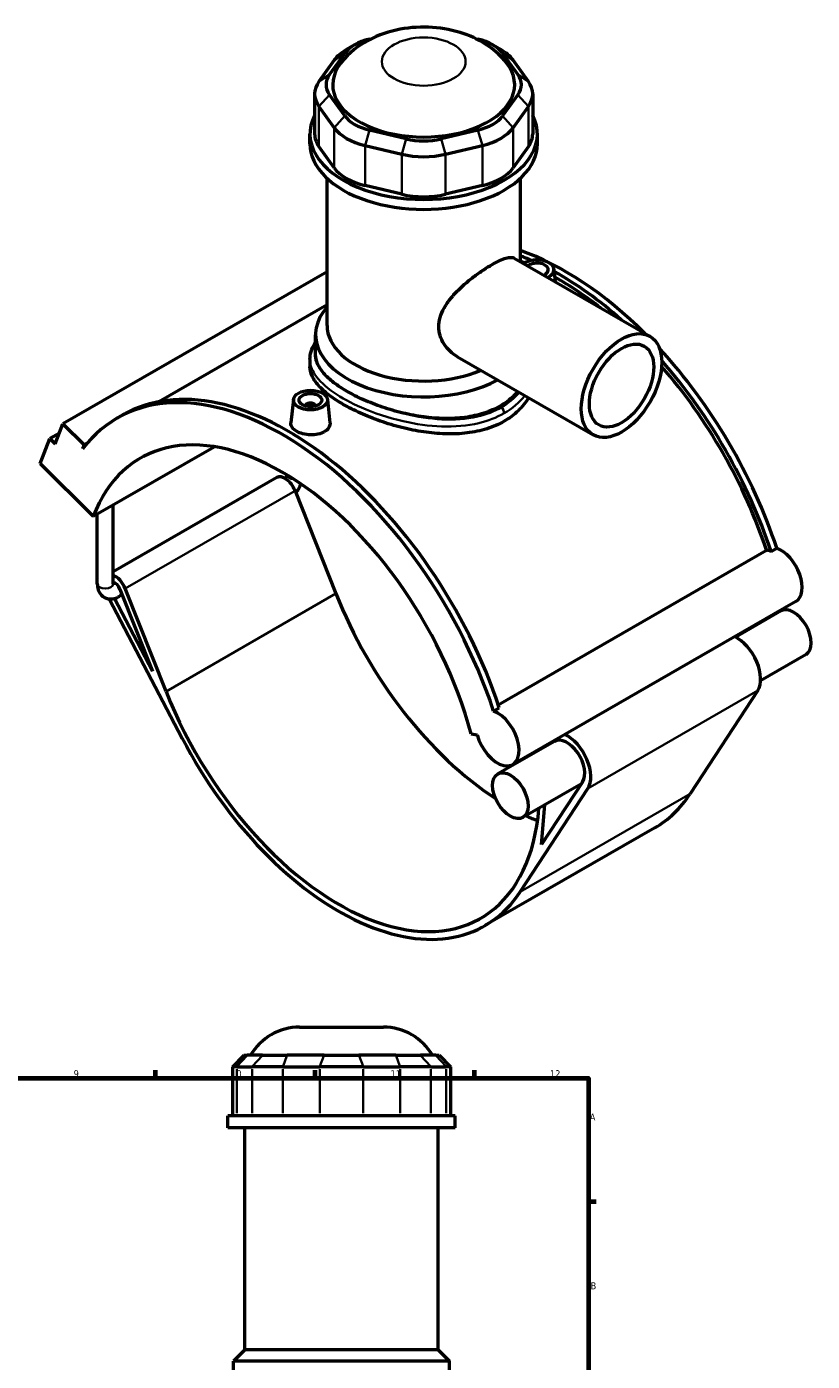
# Model space of a CAD drawing. Header units: millimetres. Extents: x 0 to 919, y -450 to 1036.
# Tile 5 of 5: x 574 to 919, y 449 to 1036. Entities that reach past the tile are written whole.
import ezdxf

# ---------------------------------------------------------------- set-up
doc = ezdxf.new("R2010")
doc.units = ezdxf.units.MM
for name, color, linetype, lineweight in [('Border (ANSI)', 7, 'Continuous', 70), ('Visible (ANSI)', 7, 'Continuous', 50), ('Visible Narrow (ANSI)', 7, 'Continuous', 35)]:
    doc.layers.add(name, color=color, linetype=linetype, lineweight=lineweight)
doc.styles.add('Note Text (ANSI)', font='tahoma.ttf')

# ---------------------------------------------------------------- blocks, each defined once
blk = doc.blocks.new('Borders Default Border')
at = {"layer": 'Border (ANSI)'}
for p, q in [((630.75, 574), (630.75, 577.45)), ((700.83, 574), (700.83, 577.45)), ((770.92, 574), (770.92, 577.45)), ((821, 519.75), (824.45, 519.75))]:
    blk.add_line(p, q, dxfattribs=at)
at = {"layer": 'Border (ANSI)', "flags": 128}
blk.add_lwpolyline([(20, 20), (20, 574), (821, 574), (821, 20), (20, 20)], dxfattribs=at)
at = {"layer": 'Border (ANSI)', "color": 230, "true_color": 0xff0080, "attachment_point": 7, "style": 'Note Text (ANSI)'}
for s, insert, char_height in [('9', (594.7, 574.34), 3.05), ('10', (663.96, 574.34), 3.048), ('11', (734.04, 574.4), 3.048), ('12', (804.13, 574.4), 3.048), ('A', (821.63, 555.35), 3.05), ('B', (821.99, 481.1), 3.05)]:
    blk.add_mtext(s, dxfattribs=dict(at, insert=insert, char_height=char_height))

msp = doc.modelspace()

# ---------------------------------------------------------------- linework, layer by layer
at = {"layer": 'Visible (ANSI)'}
for p, q in [((718.176, 1028.316), (714.627, 1026.256)), ((724.719, 1030.844), (725.622, 1031.059)), ((771.565, 1031.059), (772.468, 1030.844)), ((779.011, 1028.316), (782.56, 1026.256)), ((709.275, 1021.625), (702.556, 1012.284)), ((707.176, 1015.27), (713.895, 1024.611)), ((783.292, 1024.611), (790.011, 1015.27)), ((794.631, 1012.284), (787.912, 1021.625)), ((700.653, 1006.774), (700.653, 989.156)), ((713.895, 997.114), (707.176, 1006.455)), ((790.011, 1006.455), (783.292, 997.114)), ((796.534, 1006.774), (796.534, 989.156)), ((702.556, 1001.265), (709.275, 991.924)), ((787.912, 991.924), (794.631, 1001.265)), ((698.594, 984.815), (698.594, 989.156)), ((740.94, 987.011), (724.719, 990.88)), ((772.468, 990.88), (756.247, 987.011)), ((798.594, 984.815), (798.594, 989.156)), ((709.275, 974.306), (702.556, 983.647)), ((722.805, 984.133), (739.027, 980.263)), ((758.161, 980.263), (774.382, 984.133)), ((794.631, 983.647), (787.912, 974.306)), ((706.094, 904.982), (706.094, 969.647)), ((791.094, 932.983), (791.094, 969.647)), ((739.027, 962.645), (722.805, 966.514)), ((774.382, 966.514), (758.161, 962.645)), ((788.409, 934.529), (848.044, 900.188)), ((706.094, 928.57), (589.998, 861.715)), ((805.86, 929.745), (806.461, 924.134)), ((706.094, 914.057), (632.094, 871.443)), ((701.094, 892.1), (701.094, 900.894)), ((698.594, 890.001), (698.594, 886.95)), ((763.458, 891.2), (823.092, 856.859)), ((691.328, 872.412), (690.223, 862.112)), ((696.813, 869.507), (696.813, 869.693)), ((700.813, 869.507), (700.813, 869.693)), ((706.299, 872.412), (707.401, 862.138)), ((613.834, 864.217), (616.323, 865.65)), ((588.418, 857.606), (584.286, 855.227)), ((586.612, 852.909), (589.998, 861.715)), ((589.998, 861.715), (599.3, 852.443)), ((580.054, 844.22), (584.286, 855.227)), ((584.286, 855.227), (586.612, 852.909)), ((599.3, 852.443), (598.609, 850.646)), ((600.71, 853.255), (599.3, 852.443)), ((603.31, 821.041), (656.459, 851.647)), ((580.054, 844.22), (603.31, 821.041)), ((684.006, 838.046), (612.097, 796.637)), ((692.029, 832.259), (709.977, 787.06)), ((605.097, 791.292), (605.097, 822.07)), ((612.097, 791.292), (612.097, 826.101)), ((781.381, 738.151), (899.342, 806.08)), ((901.296, 805.626), (903.785, 807.06)), ((616.067, 786.518), (614.7, 785.731)), ((615.08, 789.003), (629.407, 752.923)), ((635.307, 744.06), (617.358, 789.259)), ((610.335, 784.711), (642.405, 723.38)), ((629.407, 752.923), (612.69, 784.894)), ((912.223, 783.579), (787.772, 711.913)), ((905.653, 779.401), (885.696, 767.909)), ((916.689, 760.236), (896.733, 748.744)), ((895.456, 744.369), (865.706, 698.939)), ((779.334, 735.393), (781.823, 736.827)), ((769.426, 725.381), (772.109, 724.965)), ((806.092, 722.068), (781.202, 707.735)), ((791.036, 655.939), (820.786, 701.369)), ((817.922, 703.36), (792.238, 688.57)), ((818.462, 704.184), (800.434, 676.654)), ((800.434, 676.654), (801.873, 694.118)), ((850.179, 684.02), (775.509, 641.02)), ((694.05, 596.382), (730.877, 596.382)), ((669.524, 583.992), (664.524, 578.992)), ((669.524, 583.992), (671.046, 583.992)), ((677.765, 583.992), (671.046, 583.992)), ((677.765, 583.992), (688.589, 583.992)), ((704.81, 583.992), (688.589, 583.992)), ((704.81, 583.992), (720.117, 583.992)), ((736.339, 583.992), (720.117, 583.992)), ((736.339, 583.992), (747.163, 583.992)), ((753.882, 583.992), (747.163, 583.992)), ((753.882, 583.992), (755.404, 583.992)), ((755.404, 583.992), (760.404, 578.992)), ((666.427, 578.992), (664.524, 578.992)), ((664.524, 578.992), (664.524, 557.442)), ((666.427, 578.992), (673.146, 578.992)), ((686.675, 578.992), (673.146, 578.992)), ((686.675, 578.992), (702.897, 578.992)), ((722.031, 578.992), (702.897, 578.992)), ((722.031, 578.992), (738.252, 578.992)), ((751.782, 578.992), (738.252, 578.992)), ((751.782, 578.992), (758.501, 578.992)), ((760.404, 578.992), (758.501, 578.992)), ((760.404, 578.992), (760.404, 557.442)), ((762.464, 557.442), (662.464, 557.442)), ((662.464, 552.132), (662.464, 557.442)), ((762.464, 552.132), (662.464, 552.132)), ((669.964, 454.482), (669.964, 552.132)), ((754.964, 454.482), (754.964, 552.132)), ((762.464, 552.132), (762.464, 557.442)), ((669.964, 454.482), (664.964, 449.482)), ((754.964, 454.482), (669.964, 454.482)), ((754.964, 454.482), (759.964, 449.482)), ((759.964, 449.482), (664.964, 449.482)), ((664.964, 442.582), (664.964, 449.482)), ((759.964, 442.582), (759.964, 449.482))]:
    msp.add_line(p, q, dxfattribs=at)
for centre, start, end in [((694.05, 571.382), 90, 149.708469), ((730.877, 571.382), 30.291531, 90)]:
    msp.add_arc(centre, 25, start, end, dxfattribs=at)
for centre, major_axis, ratio, start_param, end_param in [((732.372, 1020.203), (-20, 0), 0.5758617, 5.1050881, 5.8904862), ((764.815, 1020.203), (20, 0), 0.5758617, 0.3926991, 1.1780972), ((732.372, 1016.116), (-25, 0), 0.5758617, 5.5016397, 5.8904862), ((764.815, 1016.116), (-25, 0), 0.5758617, 3.5342917, 3.9231383), ((748.594, 1010.862), (-40, 0), 0.5758617, 5.8591242, 9.8488391), ((725.653, 1006.774), (-25, 0), 0.5758617, 5.8904862, 6.6758844), ((725.653, 1010.862), (-20, 0), 0.5758617, 5.8904862, 6.6758844), ((771.534, 1010.862), (20, 0), 0.5758617, 5.8904862, 6.6758844), ((771.534, 1006.774), (25, 0), 0.5758617, 5.8904862, 6.6758844), ((748.594, 989.156), (-50, 0), 0.5758617, 5.9951502, 9.712813), ((732.372, 997.433), (25, 0), 0.5758617, 3.5342917, 4.3196899), ((732.372, 1001.521), (-20, 0), 0.5758617, 0.3926991, 1.1780972), ((764.815, 1001.521), (20, 0), 0.5758617, 5.1050881, 5.8904862), ((764.815, 997.433), (25, 0), 0.5758617, 5.1050881, 5.8904862), ((725.653, 989.156), (-25, 0), 0.5758617, 0, 0.3926991), ((748.594, 997.652), (-20, 0), 0.5758617, 1.1780972, 1.9634954), ((771.534, 989.156), (25, 0), 0.5758617, 5.8904862, 6.2831853), ((748.594, 984.815), (-50, 0), 0.5758617, 0, 3.1415927), ((748.594, 993.564), (25, 0), 0.5758617, 4.3196899, 5.1050881), ((732.372, 979.815), (-25, 0), 0.5758617, 0.3926991, 1.1780972), ((764.815, 979.815), (25, 0), 0.5758617, 5.1050881, 5.8904862), ((748.594, 975.946), (-25, 0), 0.5758617, 1.1780972, 1.9634954), ((810.819, 809.926), (-72.534, 125.958), 0.5780931, 5.1515114, 5.6928415), ((808.33, 808.492), (72.534, -125.958), 0.5780931, 2.4785527, 2.5266294), ((808.33, 808.492), (-71.112, 123.488), 0.5780931, 5.6527266, 5.6716254), ((798.374, 929.479), (7.5, 0), 0.5758617, 5.3849682, 8.7521987), ((798.374, 929.479), (5, 0), 0.5758617, 5.3281044, 8.8090625), ((808.33, 808.492), (72.534, -125.958), 0.5780931, 2.0893991, 2.3810197), ((808.33, 808.492), (-71.112, 123.488), 0.5780931, 5.3172112, 5.5204341), ((748.594, 900.894), (-47.5, 0), 0.5758617, 5.8202306, 8.6100589), ((748.594, 904.982), (-42.5, 0), 0.5758617, 0, 2.2047475), ((810.819, 809.926), (-72.534, 125.958), 0.5780931, 4.3694381, 5.0843176), ((808.33, 808.492), (-71.112, 123.488), 0.5780931, 4.3724925, 5.0383721), ((808.33, 808.492), (72.534, -125.958), 0.5780931, 1.2278455, 1.9060101), ((686.368, 738.259), (-72.534, 125.958), 0.5780931, 4.3694381, 6.5230968), ((688.857, 739.692), (-72.534, 125.958), 0.5780931, 4.3694381, 6.2831853), ((698.813, 869.693), (-2, 0), 0.5758617, 2.9729035, 6.4518745), ((686.368, 738.259), (-62.379, 108.323), 0.5780931, 4.2779904, 6.7214513), ((687.624, 831.764), (-3.618, 6.283), 0.5780931, 4.4658305, 6.2831853), ((903.016, 793.812), (-6.718, 11.666), 0.5780931, 5.6814083, 5.8960378), ((905.505, 795.245), (6.718, -11.666), 0.5780931, 0, 2.5398157), ((612.953, 788.764), (-3.618, 6.283), 0.5780931, 4.4658305, 5.6674374), ((612.953, 788.764), (1.747, -3.033), 0.5780931, 1.3242379, 2.711205), ((785.929, 795.592), (62.379, -108.323), 0.5780931, 4.4658305, 5.4348924), ((911.171, 769.819), (-5.518, 9.582), 0.5780931, 3.1415927, 6.2831853), ((886.281, 755.485), (7.39, -12.832), 0.5780931, 0.2846429, 2.4494404), ((711.258, 752.592), (62.379, -108.323), 0.5780931, 4.4658305, 6.9796103), ((781.054, 723.579), (6.718, -11.666), 0.5780931, 4.2779904, 8.823001), ((711.258, 752.592), (64.25, -111.573), 0.5780931, 4.6420787, 6.5678282), ((811.61, 712.485), (5.518, -9.582), 0.5780931, 0.2846429, 3.1415927), ((811.61, 712.485), (7.39, -12.832), 0.5780931, 0.2846429, 2.4494404), ((811.61, 712.485), (7.39, -12.832), 0.5780931, 3.8337449, 3.869222), ((785.929, 795.592), (64.25, -111.573), 0.5780931, 0, 0.2846429), ((785.929, 795.592), (62.379, -108.323), 0.5780931, 5.5867603, 5.6444108)]:
    msp.add_ellipse(centre, major_axis=major_axis, ratio=ratio, start_param=start_param, end_param=end_param, dxfattribs=at)
for centre, major_axis, ratio in [((835.568, 878.524), (-12.476, -21.665), 0.5780931), ((835.568, 878.524), (-9.981, -17.332), 0.5780931), ((698.813, 872.146), (-7.5, 0), 0.5758617), ((698.813, 872.146), (-5, 0), 0.5758617), ((786.72, 698.152), (-5.518, 9.582), 0.5780931)]:
    msp.add_ellipse(centre, major_axis=major_axis, ratio=ratio, dxfattribs=at)
for points, knots in [([(785.051, 1020.34), (782.679, 1023.365), (780.032, 1025.728), (773.74, 1030.188), (770.039, 1031.951), (761.742, 1034.835), (757.115, 1035.706), (747.72, 1036.349), (742.954, 1036.088), (733.492, 1034.303), (728.788, 1032.799), (720.053, 1028.095), (715.932, 1025.086), (712.279, 1020.52), (712.207, 1020.43), (712.137, 1020.34)], [1.2094593, 1.2094593, 1.2094593, 1.2094593, 1.4677285, 1.4677285, 1.8130907, 1.8130907, 2.2379323, 2.2379323, 2.6728396, 2.6728396, 3.1080291, 3.1080291, 3.4952144, 3.4952144, 3.5029297, 3.5029297, 3.5029297, 3.5029297]), ([(763.458, 891.2), (763.446, 891.207), (763.434, 891.214), (762.298, 891.871), (761.2, 892.675), (759.196, 894.545), (758.291, 895.611), (756.796, 897.927), (756.204, 899.18), (755.416, 901.77), (755.219, 903.108), (755.219, 905.759), (755.416, 907.132), (756.204, 909.878), (756.796, 911.254), (758.291, 913.941), (759.196, 915.257), (761.2, 917.782), (762.298, 918.992), (764.54, 921.251), (765.766, 922.384), (768.332, 924.585), (769.671, 925.654), (772.35, 927.666), (773.691, 928.61), (776.269, 930.32), (777.506, 931.085), (779.786, 932.398), (780.889, 932.98), (782.931, 933.931), (783.869, 934.3), (785.532, 934.788), (786.259, 934.908), (787.489, 934.897), (787.996, 934.767), (788.409, 934.529)], [5.8097488, 5.8097488, 5.8097488, 5.8097488, 5.8148275, 5.8148275, 6.3012959, 6.3012959, 6.7877642, 6.7877642, 7.2742326, 7.2742326, 7.7607009, 7.7607009, 8.2471693, 8.2471693, 8.7336376, 8.7336376, 9.220106, 9.220106, 9.7065743, 9.7065743, 10.1901936, 10.1901936, 10.6738129, 10.6738129, 11.1574321, 11.1574321, 11.6410514, 11.6410514, 12.1246706, 12.1246706, 12.6082899, 12.6082899, 13.0919092, 13.0919092, 13.5704497, 13.5704497, 13.5704497, 13.5704497]), ([(698.594, 890.001), (698.594, 891.192), (698.779, 892.381), (699.51, 894.765), (700.075, 895.956), (700.895, 897.258), (700.993, 897.408), (701.094, 897.558)], [26.5946413, 26.5946413, 26.5946413, 26.5946413, 27.2503596, 27.2503596, 27.9464299, 27.9464299, 28.0379182, 28.0379182, 28.0379182, 28.0379182]), ([(783.949, 862.826), (781.708, 861.535), (779.181, 860.424), (773.693, 858.689), (770.732, 858.064), (764.574, 857.318), (761.37, 857.196), (754.94, 857.385), (751.712, 857.695), (745.477, 858.618), (742.25, 859.264), (735.818, 860.874), (732.614, 861.837), (726.454, 863.984), (723.493, 865.169), (718.005, 867.649), (715.478, 868.943), (710.998, 871.523), (708.904, 872.889), (705.225, 875.689), (703.639, 877.122), (701.099, 879.985), (700.142, 881.418), (698.89, 884.234), (698.594, 885.617), (698.594, 886.95)], [0, 0, 0, 0, 0.9508099, 0.9508099, 1.9016199, 1.9016199, 2.8524298, 2.8524298, 3.8032398, 3.8032398, 4.7535016, 4.7535016, 5.7037635, 5.7037635, 6.6540253, 6.6540253, 7.6042872, 7.6042872, 8.5545491, 8.5545491, 9.5048109, 9.5048109, 10.4550728, 10.4550728, 11.4053346, 11.4053346, 11.4053346, 11.4053346]), ([(715.006, 875.911), (712.881, 877.134), (710.894, 878.438), (707.4, 881.126), (705.893, 882.509), (703.478, 885.287), (702.568, 886.683), (701.376, 889.435), (701.094, 890.792), (701.094, 892.1)], [7.2123712, 7.2123712, 7.2123712, 7.2123712, 8.1137403, 8.1137403, 9.0151095, 9.0151095, 9.9164786, 9.9164786, 10.8178478, 10.8178478, 10.8178478, 10.8178478]), ([(789.988, 875.922), (789.379, 875.21), (788.729, 874.524), (786.294, 872.205), (784.307, 870.743), (782.181, 869.519), (780.056, 868.295), (777.658, 867.232), (772.449, 865.548), (769.638, 864.927), (763.787, 864.152), (760.742, 863.997), (754.629, 864.095), (751.559, 864.348), (745.629, 865.145), (742.56, 865.719), (736.446, 867.174), (733.401, 868.055), (727.549, 870.038), (724.737, 871.142), (719.528, 873.466), (717.131, 874.688), (715.006, 875.911)], [27.5929761, 27.5929761, 27.5929761, 27.5929761, 27.947761, 27.947761, 28.8494846, 28.8494846, 28.8494846, 29.7512083, 29.7512083, 30.6529319, 30.6529319, 31.5546555, 31.5546555, 32.4563792, 32.4563792, 33.3577483, 33.3577483, 34.2591175, 34.2591175, 35.1604866, 35.1604866, 36.0618558, 36.0618558, 36.0618558, 36.0618558]), ([(794.732, 873.19), (793.477, 871.113), (791.922, 869.17), (788.284, 865.667), (786.19, 864.117), (783.949, 862.826)], [28.5370238, 28.5370238, 28.5370238, 28.5370238, 29.4663389, 29.4663389, 30.4171488, 30.4171488, 30.4171488, 30.4171488]), ([(704.906, 858.204), (704.142, 857.764), (703.173, 857.394), (701.051, 856.931), (699.898, 856.836), (697.738, 856.893), (696.586, 857.047), (694.468, 857.594), (693.501, 857.987), (691.973, 858.867), (691.31, 859.413), (690.429, 860.593), (690.211, 861.227), (690.208, 861.918), (690.213, 862.015), (690.224, 862.112)], [2.5937958, 2.5937958, 2.5937958, 2.5937958, 2.9181186, 2.9181186, 3.2424413, 3.2424413, 3.5665675, 3.5665675, 3.8906938, 3.8906938, 4.21482, 4.21482, 4.5389462, 4.5389462, 4.5910616, 4.5910616, 4.5910616, 4.5910616]), ([(707.4, 862.138), (707.412, 862.03), (707.418, 861.923), (707.421, 861.168), (707.207, 860.476), (706.332, 859.214), (705.67, 858.645), (704.906, 858.204)], [7.07975736, 7.07975736, 7.07975736, 7.07975736, 7.13274206, 7.13274206, 7.45706479, 7.45706479, 7.78138752, 7.78138752, 7.78138752, 7.78138752]), ([(688.019, 837.445), (688.086, 837.598), (688.147, 837.75), (688.296, 838.174), (688.367, 838.438), (688.452, 838.877), (688.472, 839.06), (688.478, 839.209)], [4.11398981, 4.11398981, 4.11398981, 4.11398981, 4.23841905, 4.23841905, 4.46757813, 4.46757813, 4.66580958, 4.66580958, 4.66580958, 4.66580958]), ([(692.395, 831.336), (692.622, 831.608), (692.838, 831.89), (693.536, 832.879), (693.967, 833.626), (694.45, 834.671), (694.565, 834.944), (694.671, 835.219)], [3.6392428, 3.6392428, 3.6392428, 3.6392428, 3.76991118, 3.76991118, 4.08407045, 4.08407045, 4.19285362, 4.19285362, 4.19285362, 4.19285362]), ([(605.097, 791.292), (605.097, 790.447), (605.209, 789.591), (605.758, 787.953), (606.184, 787.165), (607.278, 785.979), (607.861, 785.542), (609.107, 784.944), (609.758, 784.77), (611.11, 784.632), (611.806, 784.691), (613.268, 785.02), (614.013, 785.335), (614.7, 785.731)], [1.5707963, 1.5707963, 1.5707963, 1.5707963, 1.8849556, 1.8849556, 2.1793375, 2.1793375, 2.4016425, 2.4016425, 2.6111938, 2.6111938, 2.8467827, 2.8467827, 3.1415927, 3.1415927, 3.1415927, 3.1415927]), ([(612.097, 791.292), (612.097, 791.163), (612.109, 791.069), (612.124, 790.986), (612.129, 790.971), (612.129, 790.971)], [1.57079633, 1.57079633, 1.57079633, 1.57079633, 1.76299016, 1.76299016, 1.87833732, 1.87833732, 1.87833732, 1.87833732])]:
    msp.add_open_spline(points, degree=3, knots=knots, dxfattribs=at)
at = {"layer": 'Visible Narrow (ANSI)'}
for p, q in [((713.895, 1024.611), (709.275, 1021.625)), ((783.292, 1024.611), (787.912, 1021.625)), ((707.176, 1015.27), (702.556, 1012.284)), ((790.011, 1015.27), (794.631, 1012.284)), ((707.176, 1006.455), (702.556, 1001.265)), ((790.011, 1006.455), (794.631, 1001.265)), ((702.556, 983.647), (702.556, 1001.265)), ((794.631, 1001.265), (794.631, 983.647)), ((713.895, 997.114), (709.275, 991.924)), ((709.275, 991.924), (709.275, 974.306)), ((783.292, 997.114), (787.912, 991.924)), ((787.912, 974.306), (787.912, 991.924)), ((724.719, 990.88), (722.805, 984.133)), ((740.94, 987.011), (739.027, 980.263)), ((756.247, 987.011), (758.161, 980.263)), ((772.468, 990.88), (774.382, 984.133)), ((722.805, 966.514), (722.805, 984.133)), ((739.027, 980.263), (739.027, 962.645)), ((758.161, 962.645), (758.161, 980.263)), ((774.382, 984.133), (774.382, 966.514)), ((692.029, 832.259), (617.358, 789.259)), ((709.977, 787.06), (635.307, 744.06)), ((895.456, 744.369), (820.786, 701.369)), ((865.706, 698.939), (791.036, 655.939)), ((670.815, 583.742), (666.658, 579.242)), ((673.377, 579.242), (677.534, 583.742)), ((688.493, 583.742), (686.771, 579.242)), ((704.714, 583.742), (702.992, 579.242)), ((720.213, 583.742), (721.935, 579.242)), ((736.434, 583.742), (738.156, 579.242)), ((747.393, 583.742), (751.551, 579.242)), ((754.113, 583.742), (758.27, 579.242)), ((666.427, 558.52), (666.427, 577.915)), ((673.146, 577.915), (673.146, 558.52)), ((686.675, 558.52), (686.675, 577.915)), ((702.897, 577.915), (702.897, 558.52)), ((722.031, 558.52), (722.031, 577.915)), ((738.252, 577.915), (738.252, 558.52)), ((751.782, 558.52), (751.782, 577.915)), ((758.501, 577.915), (758.501, 558.52))]:
    msp.add_line(p, q, dxfattribs=at)
msp.add_ellipse((748.594, 1020.992), major_axis=(-18.413, 0), ratio=0.5758617, dxfattribs=at)
for centre, major_axis, ratio, start_param, end_param in [((782.181, 867.359), (-1.248, 2.166), 0.5780931, 3.9289245, 5.1676385), ((691.98, 839.308), (-3.5, 0), 0.5758617, 0.05133, 1.4401239), ((608.597, 791.292), (3.5, 0), 0.5758617, 3.1415927, 6.2831853), ((612.953, 788.764), (1.747, -3.033), 0.5780931, 0, 1.3242379)]:
    msp.add_ellipse(centre, major_axis=major_axis, ratio=ratio, start_param=start_param, end_param=end_param, dxfattribs=at)
for points, knots in [([(715.006, 875.911), (713.579, 876.733), (712.24, 877.571), (707.394, 880.89), (704.642, 883.439), (701.216, 888.441), (700.482, 890.898), (700.794, 893.941), (700.915, 894.541), (701.095, 895.14)], [22.7959256, 22.7959256, 22.7959256, 22.7959256, 23.3978464, 23.3978464, 25.1495428, 25.1495428, 26.8542456, 26.8542456, 27.2730089, 27.2730089, 27.2730089, 27.2730089]), ([(698.594, 890), (698.595, 887.796), (699.331, 885.584), (702.549, 880.7), (705.374, 878.025), (712.478, 873.119), (716.594, 870.874), (726.8, 866.406), (733.115, 864.297), (745.187, 861.552), (750.887, 860.744), (762.176, 860.353), (767.759, 860.812), (776.916, 863.002), (780.663, 864.449), (783.949, 866.341)], [-26.5946413, -26.5946413, -26.5946413, -26.5946413, -25.1495428, -25.1495428, -23.3978464, -23.3978464, -21.8076954, -21.8076954, -19.8736745, -19.8736745, -18.2288318, -18.2288318, -16.5367532, -16.5367532, -15.1972826, -15.1972826, -15.1972826, -15.1972826]), ([(782.757, 868.96), (779.636, 867.162), (776.069, 865.804), (767.336, 863.791), (762.002, 863.416), (751.201, 863.928), (745.739, 864.775), (734.154, 867.549), (728.083, 869.638), (719.929, 873.258), (717.349, 874.562), (715.006, 875.911)], [15.1972826, 15.1972826, 15.1972826, 15.1972826, 16.5367532, 16.5367532, 18.2288318, 18.2288318, 19.8736745, 19.8736745, 21.8076954, 21.8076954, 22.7959256, 22.7959256, 22.7959256, 22.7959256])]:
    msp.add_open_spline(points, degree=3, knots=knots, dxfattribs=at)
for points in [[(790.659, 875.537), (788.538, 872.992), (785.874, 870.754), (782.757, 868.96)], [(783.949, 866.341), (787.613, 868.451), (790.692, 871.121), (793.054, 874.157)]]:
    msp.add_open_spline(points, degree=3, dxfattribs=at)

# ---------------------------------------------------------------- block references
msp.add_blockref('Borders Default Border', (0, 0))

doc.saveas('drawing.dxf')
